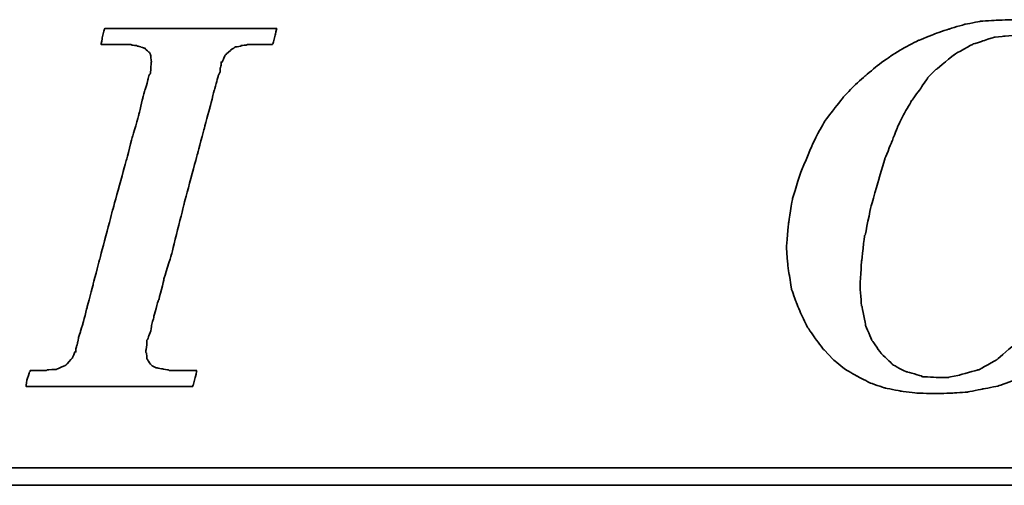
# Model space of a CAD drawing. Header units: millimetres. Extents: x 349 to 648, y 103 to 207.
# Tile 30 of 46: x 556 to 569, y 134 to 140. Entities that reach past the tile are written whole.
import ezdxf

# ---------------------------------------------------------------- set-up
doc = ezdxf.new("R2010")
doc.units = ezdxf.units.MM
doc.header["$LTSCALE"] = 0.15
doc.layers.add('DIM', color=4, linetype='CONTINUOUS')
doc.layers.add('layer 1', color=7, linetype='CONTINUOUS')

# ---------------------------------------------------------------- blocks, each defined once
blk = doc.blocks.new('TBI MOTION logo(完整正式版)')
at = {"layer": 'layer 1', "color": 22, "lineweight": 35}
for points, knots in [([(-11.34375, -6.98375), (-11.34375, -6.98375), (-10.91375, -7.43875), (-10.91375, -7.43875), (-10.91375, -7.43875), (-10.91375, -7.43875), (-10.38625, -7.87125), (-10.38625, -7.87125), (-10.38625, -7.87125), (-10.38625, -7.87125), (-9.81125, -8.20375), (-9.81125, -8.20375), (-9.81125, -8.20375), (-9.81125, -8.20375), (-9.21125, -8.51875), (-9.21125, -8.51875), (-9.21125, -8.51875), (-9.21125, -8.51875), (-8.51625, -8.75875), (-8.51625, -8.75875), (-8.51625, -8.75875), (-8.51625, -8.75875), (-7.77125, -8.90375), (-7.77125, -8.90375), (-7.77125, -8.90375), (-7.77125, -8.90375), (-6.97875, -8.99875), (-6.97875, -8.99875), (-6.97875, -8.99875), (-6.97875, -8.99875), (-6.14125, -9.02375), (-6.14125, -9.02375), (-6.14125, -9.02375), (-6.14125, -9.02375), (-5.37125, -8.99875), (-5.37125, -8.99875), (-5.37125, -8.99875), (-5.37125, -8.99875), (-4.65375, -8.94875), (-4.65375, -8.94875), (-4.65375, -8.94875), (-4.65375, -8.94875), (-3.93375, -8.80625), (-3.93375, -8.80625), (-3.93375, -8.80625), (-3.93375, -8.80625), (-3.21375, -8.66375), (-3.21375, -8.66375), (-3.21375, -8.66375), (-3.21375, -8.66375), (-2.49375, -8.39875), (-2.49375, -8.39875), (-2.49375, -8.39875), (-2.49375, -8.39875), (-1.79875, -8.13375), (-1.79875, -8.13375), (-1.79875, -8.13375), (-1.79875, -8.13375), (-1.17375, -7.84375), (-1.17375, -7.84375), (-1.17375, -7.84375), (-1.17375, -7.84375), (-0.52375, -7.46375), (-0.52375, -7.46375), (-0.52375, -7.46375), (-0.52375, -7.46375), (0.10124, -7.07875), (0.10124, -7.07875), (0.10124, -7.07875), (0.10124, -7.07875), (0.67625, -6.62375), (0.67625, -6.62375), (0.67625, -6.62375), (0.67625, -6.62375), (1.24874, -6.14375), (1.24874, -6.14375), (1.24874, -6.14375), (1.24874, -6.14375), (1.72874, -5.64125), (1.72874, -5.64125), (1.72874, -5.64125), (1.72874, -5.64125), (2.18624, -5.06375), (2.18624, -5.06375), (2.18624, -5.06375), (2.18624, -5.06375), (2.61625, -4.48874), (2.61625, -4.48874), (2.61625, -4.48874), (2.61625, -4.48874), (3.00125, -3.83874), (3.00125, -3.83874), (3.00125, -3.83874), (3.00125, -3.83874), (3.36124, -3.21374), (3.36124, -3.21374), (3.36124, -3.21374), (3.36124, -3.21374), (3.84374, -1.99125), (3.84374, -1.99125), (3.84374, -1.99125), (3.84374, -1.99125), (4.22625, -0.81875), (4.22625, -0.81875), (4.22625, -0.81875), (4.22625, -0.81875), (4.39125, 0.45624), (4.39125, 0.45624), (4.39125, 0.45624), (4.39125, 0.45624), (4.48874, 1.70124), (4.48874, 1.70124), (4.48874, 1.70124), (4.48874, 1.70124), (4.43874, 2.44625), (4.43874, 2.44625), (4.43874, 2.44625), (4.43874, 2.44625), (4.36874, 3.14125), (4.36874, 3.14125), (4.36874, 3.14125), (4.36874, 3.14125), (4.25125, 3.81125), (4.25125, 3.81125), (4.25125, 3.81125), (4.25125, 3.81125), (4.03124, 4.41125), (4.03124, 4.41125), (4.03124, 4.41125), (4.03124, 4.41125), (3.74374, 5.01125), (3.74374, 5.01125), (3.74374, 5.01125), (3.74374, 5.01125), (3.43124, 5.58875), (3.43124, 5.58875), (3.43124, 5.58875), (3.43124, 5.58875), (3.02625, 6.09125), (3.02625, 6.09125), (3.02625, 6.09125), (3.02625, 6.09125), (2.59374, 6.54875), (2.59374, 6.54875), (2.59374, 6.54875), (2.59374, 6.54875), (2.09124, 6.98125), (2.09124, 6.98125), (2.09124, 6.98125), (2.09124, 6.98125), (1.56124, 7.36625), (1.56124, 7.36625), (1.56124, 7.36625), (1.56124, 7.36625), (0.98624, 7.67625), (0.98624, 7.67625), (0.98624, 7.67625), (0.98624, 7.67625), (0.38624, 7.96375), (0.38624, 7.96375), (0.38624, 7.96375), (0.38624, 7.96375), (-0.25875, 8.15625), (-0.25875, 8.15625), (-0.25875, 8.15625), (-0.25875, 8.15625), (-0.98125, 8.30125), (-0.98125, 8.30125), (-0.98125, 8.30125), (-0.98125, 8.30125), (-1.70124, 8.37125), (-1.70124, 8.37125), (-1.70124, 8.37125), (-1.70124, 8.37125), (-2.49375, 8.39624), (-2.49375, 8.39624), (-2.49375, 8.39624), (-2.49375, 8.39624), (-3.28625, 8.37125), (-3.28625, 8.37125), (-3.28625, 8.37125), (-3.28625, 8.37125), (-4.05125, 8.32125), (-4.05125, 8.32125), (-4.05125, 8.32125), (-4.05125, 8.32125), (-4.77375, 8.18125), (-4.77375, 8.18125), (-4.77375, 8.18125), (-4.77375, 8.18125), (-5.51625, 7.96375), (-5.51625, 7.96375), (-5.51625, 7.96375), (-5.51625, 7.96375), (-6.21125, 7.72625), (-6.21125, 7.72625), (-6.21125, 7.72625), (-6.21125, 7.72625), (-6.92875, 7.43625), (-6.92875, 7.43625), (-6.92875, 7.43625), (-6.92875, 7.43625), (-7.57875, 7.10125), (-7.57875, 7.10125), (-7.57875, 7.10125), (-7.57875, 7.10125), (-8.24875, 6.69125), (-8.24875, 6.69125), (-8.24875, 6.69125), (-8.24875, 6.69125), (-8.84875, 6.26125), (-8.84875, 6.26125), (-8.84875, 6.26125), (-8.84875, 6.26125), (-9.42625, 5.78125), (-9.42625, 5.78125), (-9.42625, 5.78125), (-9.42625, 5.78125), (-9.95375, 5.30125), (-9.95375, 5.30125), (-9.95375, 5.30125), (-9.95375, 5.30125), (-10.43375, 4.79624), (-10.43375, 4.79624), (-10.43375, 4.79624), (-10.43375, 4.79624), (-10.88875, 4.22125), (-10.88875, 4.22125), (-10.88875, 4.22125), (-10.88875, 4.22125), (-11.29875, 3.69375), (-11.29875, 3.69375), (-11.29875, 3.69375), (-11.29875, 3.69375), (-11.63375, 3.09125), (-11.63375, 3.09125), (-11.63375, 3.09125), (-11.63375, 3.09125), (-11.91875, 2.49625), (-11.91875, 2.49625), (-11.91875, 2.49625), (-11.91875, 2.49625), (-12.44875, 1.24625), (-12.44875, 1.24625), (-12.44875, 1.24625), (-12.44875, 1.24625), (-12.80875, 0.06874), (-12.80875, 0.06874), (-12.80875, 0.06874), (-12.80875, 0.06874), (-12.99875, -1.07875), (-12.99875, -1.07875), (-12.99875, -1.07875), (-12.99875, -1.07875), (-13.09375, -2.18375), (-13.09375, -2.18375), (-13.09375, -2.18375), (-13.09375, -2.18375), (-13.04875, -2.85375), (-13.04875, -2.85375), (-13.04875, -2.85375), (-13.04875, -2.85375), (-12.97375, -3.50375), (-12.97375, -3.50375), (-12.97375, -3.50375), (-12.97375, -3.50375), (-12.95375, -3.50375), (-12.95375, -3.50375), (-12.95375, -3.50375), (-12.95375, -3.50375), (-12.85375, -4.17375), (-12.85375, -4.17375), (-12.85375, -4.17375), (-12.85375, -4.17375), (-12.63875, -4.77624), (-12.63875, -4.77624), (-12.63875, -4.77624), (-12.63875, -4.77624), (-12.39875, -5.35125), (-12.39875, -5.35125), (-12.39875, -5.35125), (-12.39875, -5.35125), (-12.11375, -5.92875), (-12.11375, -5.92875), (-12.11375, -5.92875), (-12.11375, -5.92875), (-11.75375, -6.45375), (-11.75375, -6.45375), (-11.75375, -6.45375), (-11.75375, -6.45375), (-11.34375, -6.98375), (-11.34375, -6.98375)], [0, 0, 0, 0, 0.01369863, 0.01369863, 0.01369863, 0.01369864, 0.02739726, 0.02739726, 0.02739726, 0.02739727, 0.04109589, 0.04109589, 0.04109589, 0.0410959, 0.05479452, 0.05479452, 0.05479452, 0.05479453, 0.06849315, 0.06849315, 0.06849315, 0.06849316, 0.08219178, 0.08219178, 0.08219178, 0.08219179, 0.09589041, 0.09589041, 0.09589041, 0.09589042, 0.10958904, 0.10958904, 0.10958904, 0.10958905, 0.12328767, 0.12328767, 0.12328767, 0.12328768, 0.1369863, 0.1369863, 0.1369863, 0.13698631, 0.15068493, 0.15068493, 0.15068493, 0.15068494, 0.16438356, 0.16438356, 0.16438356, 0.16438357, 0.17808219, 0.17808219, 0.17808219, 0.1780822, 0.19178082, 0.19178082, 0.19178082, 0.19178083, 0.20547945, 0.20547945, 0.20547945, 0.20547946, 0.21917808, 0.21917808, 0.21917808, 0.21917809, 0.23287671, 0.23287671, 0.23287671, 0.23287672, 0.24657534, 0.24657534, 0.24657534, 0.24657535, 0.26027397, 0.26027397, 0.26027397, 0.26027398, 0.2739726, 0.2739726, 0.2739726, 0.27397261, 0.28767123, 0.28767123, 0.28767123, 0.28767124, 0.30136986, 0.30136986, 0.30136986, 0.30136987, 0.31506849, 0.31506849, 0.31506849, 0.3150685, 0.32876712, 0.32876712, 0.32876712, 0.32876713, 0.34246575, 0.34246575, 0.34246575, 0.34246576, 0.35616438, 0.35616438, 0.35616438, 0.35616439, 0.36986301, 0.36986301, 0.36986301, 0.36986302, 0.38356164, 0.38356164, 0.38356164, 0.38356165, 0.39726027, 0.39726027, 0.39726027, 0.39726028, 0.4109589, 0.4109589, 0.4109589, 0.41095891, 0.42465753, 0.42465753, 0.42465753, 0.42465754, 0.43835616, 0.43835616, 0.43835616, 0.43835617, 0.45205479, 0.45205479, 0.45205479, 0.4520548, 0.46575342, 0.46575342, 0.46575342, 0.46575343, 0.47945205, 0.47945205, 0.47945205, 0.47945206, 0.49315068, 0.49315068, 0.49315068, 0.49315069, 0.50684932, 0.50684932, 0.50684932, 0.50684933, 0.52054795, 0.52054795, 0.52054795, 0.52054796, 0.53424658, 0.53424658, 0.53424658, 0.53424659, 0.54794521, 0.54794521, 0.54794521, 0.54794522, 0.56164384, 0.56164384, 0.56164384, 0.56164385, 0.57534247, 0.57534247, 0.57534247, 0.57534248, 0.5890411, 0.5890411, 0.5890411, 0.58904111, 0.60273973, 0.60273973, 0.60273973, 0.60273974, 0.61643836, 0.61643836, 0.61643836, 0.61643837, 0.63013699, 0.63013699, 0.63013699, 0.630137, 0.64383562, 0.64383562, 0.64383562, 0.64383563, 0.65753425, 0.65753425, 0.65753425, 0.65753426, 0.67123288, 0.67123288, 0.67123288, 0.67123289, 0.68493151, 0.68493151, 0.68493151, 0.68493152, 0.69863014, 0.69863014, 0.69863014, 0.69863015, 0.71232877, 0.71232877, 0.71232877, 0.71232878, 0.7260274, 0.7260274, 0.7260274, 0.72602741, 0.73972603, 0.73972603, 0.73972603, 0.73972604, 0.75342466, 0.75342466, 0.75342466, 0.75342467, 0.76712329, 0.76712329, 0.76712329, 0.7671233, 0.78082192, 0.78082192, 0.78082192, 0.78082193, 0.79452055, 0.79452055, 0.79452055, 0.79452056, 0.80821918, 0.80821918, 0.80821918, 0.80821919, 0.82191781, 0.82191781, 0.82191781, 0.82191782, 0.83561644, 0.83561644, 0.83561644, 0.83561645, 0.84931507, 0.84931507, 0.84931507, 0.84931508, 0.8630137, 0.8630137, 0.8630137, 0.86301371, 0.87671233, 0.87671233, 0.87671233, 0.87671234, 0.89041096, 0.89041096, 0.89041096, 0.89041097, 0.90410959, 0.90410959, 0.90410959, 0.9041096, 0.91780822, 0.91780822, 0.91780822, 0.91780823, 0.93150685, 0.93150685, 0.93150685, 0.93150686, 0.94520548, 0.94520548, 0.94520548, 0.94520549, 0.95890411, 0.95890411, 0.95890411, 0.95890412, 0.97260274, 0.97260274, 0.97260274, 0.97260275, 0.98630137, 0.98630137, 0.98630137, 0.98630138, 1, 1, 1, 1]), ([(-40.59125, -7.94375), (-40.59125, -7.94375), (-40.97375, -7.94375), (-40.97375, -7.94375), (-40.97375, -7.94375), (-40.97375, -7.94375), (-41.38125, -7.94375), (-41.38125, -7.94375), (-41.38125, -7.94375), (-41.38125, -7.94375), (-41.54875, -7.94375), (-41.54875, -7.94375), (-41.54875, -7.94375), (-41.54875, -7.94375), (-41.59875, -7.94375), (-41.59875, -7.94375), (-41.59875, -7.94375), (-41.59875, -7.94375), (-41.88375, -7.94375), (-41.88375, -7.94375), (-41.88375, -7.94375), (-41.88375, -7.94375), (-41.90875, -7.91875), (-41.90875, -7.91875), (-41.90875, -7.91875), (-41.90875, -7.91875), (-42.19875, -7.87125), (-42.19875, -7.87125), (-42.19875, -7.87125), (-42.19875, -7.87125), (-42.43875, -7.82375), (-42.43875, -7.82375), (-42.43875, -7.82375), (-42.43875, -7.82375), (-42.45875, -7.82375), (-42.45875, -7.82375), (-42.45875, -7.82375), (-42.45875, -7.82375), (-42.48625, -7.82375), (-42.48625, -7.82375), (-42.48625, -7.82375), (-42.48625, -7.82375), (-42.67625, -7.72375), (-42.67625, -7.72375), (-42.67625, -7.72375), (-42.67625, -7.72375), (-42.70125, -7.70375), (-42.70125, -7.70375), (-42.70125, -7.70375), (-42.70125, -7.70375), (-42.72375, -7.67875), (-42.72375, -7.67875), (-42.72375, -7.67875), (-42.72375, -7.67875), (-42.86875, -7.48875), (-42.86875, -7.48875), (-42.86875, -7.48875), (-42.86875, -7.48875), (-42.89375, -7.43875), (-42.89375, -7.43875), (-42.89375, -7.43875), (-42.89375, -7.43875), (-42.91875, -7.38875), (-42.91875, -7.38875), (-42.91875, -7.38875), (-42.91875, -7.38875), (-42.93875, -7.12875), (-42.93875, -7.12875), (-42.93875, -7.12875), (-42.93875, -7.12875), (-42.96375, -7.10375), (-42.96375, -7.10375), (-42.96375, -7.10375), (-42.96375, -7.10375), (-42.96375, -7.05375), (-42.96375, -7.05375), (-42.96375, -7.05375), (-42.96375, -7.05375), (-42.96375, -7.00875), (-42.96375, -7.00875), (-42.96375, -7.00875), (-42.96375, -7.00875), (-42.91875, -6.69625), (-42.91875, -6.69625), (-42.91875, -6.69625), (-42.91875, -6.69625), (-42.91875, -6.62375), (-42.91875, -6.62375), (-42.91875, -6.62375), (-42.91875, -6.62375), (-42.91875, -6.59625), (-42.91875, -6.59625), (-42.91875, -6.59625), (-42.91875, -6.59625), (-42.91875, -6.57375), (-42.91875, -6.57375), (-42.91875, -6.57375), (-42.91875, -6.57375), (-42.91875, -6.52875), (-42.91875, -6.52875), (-42.91875, -6.52875), (-42.91875, -6.52875), (-42.89375, -6.50375), (-42.89375, -6.50375), (-42.89375, -6.50375), (-42.89375, -6.50375), (-42.84375, -6.38375), (-42.84375, -6.38375), (-42.84375, -6.38375), (-42.84375, -6.38375), (-42.84375, -6.35875), (-42.84375, -6.35875), (-42.84375, -6.35875), (-42.84375, -6.35875), (-42.74625, -6.14375), (-42.74625, -6.14375), (-42.74625, -6.14375), (-42.74625, -6.14375), (-42.70125, -5.85375), (-42.70125, -5.85375), (-42.70125, -5.85375), (-42.70125, -5.85375), (-42.60375, -5.47125), (-42.60375, -5.47125), (-42.60375, -5.47125), (-42.60375, -5.47125), (-42.60375, -5.44875), (-42.60375, -5.44875), (-42.60375, -5.44875), (-42.60375, -5.44875), (-42.38875, -4.67875), (-42.38875, -4.67875), (-42.38875, -4.67875), (-42.38875, -4.67875), (-42.36375, -4.65375), (-42.36375, -4.65375), (-42.36375, -4.65375), (-42.36375, -4.65375), (-42.12375, -3.69625), (-42.12375, -3.69625), (-42.12375, -3.69625), (-42.12375, -3.69625), (-42.12375, -3.67374), (-42.12375, -3.67374), (-42.12375, -3.67374), (-42.12375, -3.67374), (-41.78875, -2.59374), (-41.78875, -2.59374), (-41.78875, -2.59374), (-41.78875, -2.59374), (-41.18875, -0.19375), (-41.18875, -0.19375), (-41.18875, -0.19375), (-41.18875, -0.19375), (-40.54375, 2.20624), (-40.54375, 2.20624), (-40.54375, 2.20624), (-40.54375, 2.20624), (-40.25375, 3.30875), (-40.25375, 3.30875), (-40.25375, 3.30875), (-40.25375, 3.30875), (-39.98875, 4.27125), (-39.98875, 4.27125), (-39.98875, 4.27125), (-39.98875, 4.27125), (-39.77375, 5.13125), (-39.77375, 5.13125), (-39.77375, 5.13125), (-39.77375, 5.13125), (-39.67875, 5.47125), (-39.67875, 5.47125), (-39.67875, 5.47125), (-39.67875, 5.47125), (-39.60375, 5.75625), (-39.60375, 5.75625), (-39.60375, 5.75625), (-39.60375, 5.75625), (-39.60375, 5.78125), (-39.60375, 5.78125), (-39.60375, 5.78125), (-39.60375, 5.78125), (-39.50875, 5.97125), (-39.50875, 5.97125), (-39.50875, 5.97125), (-39.50875, 5.97125), (-39.50875, 6.13875), (-39.50875, 6.13875), (-39.50875, 6.13875), (-39.50875, 6.13875), (-39.48625, 6.16625), (-39.48625, 6.16625), (-39.48625, 6.16625), (-39.48625, 6.16625), (-39.46125, 6.28625), (-39.46125, 6.28625), (-39.46125, 6.28625), (-39.46125, 6.28625), (-39.46125, 6.42625), (-39.46125, 6.42625), (-39.46125, 6.42625), (-39.46125, 6.42625), (-39.41375, 6.42625), (-39.41375, 6.42625), (-39.41375, 6.42625), (-39.41375, 6.42625), (-39.29375, 6.69125), (-39.29375, 6.69125), (-39.29375, 6.69125), (-39.29375, 6.69125), (-39.26875, 6.74125), (-39.26875, 6.74125), (-39.26875, 6.74125), (-39.26875, 6.74125), (-39.24375, 6.76625), (-39.24375, 6.76625), (-39.24375, 6.76625), (-39.24375, 6.76625), (-38.98375, 7.00624), (-38.98375, 7.00624), (-38.98375, 7.00624), (-38.98375, 7.00624), (-38.95625, 7.02624), (-38.95625, 7.02624), (-38.95625, 7.02624), (-38.95625, 7.02624), (-38.78875, 7.12624), (-38.78875, 7.12624), (-38.78875, 7.12624), (-38.78875, 7.12624), (-38.76375, 7.12624), (-38.76375, 7.12624), (-38.76375, 7.12624), (-38.76375, 7.12624), (-38.74375, 7.12624), (-38.74375, 7.12624), (-38.74375, 7.12624), (-38.74375, 7.12624), (-38.52875, 7.17125), (-38.52875, 7.17125), (-38.52875, 7.17125), (-38.52875, 7.17125), (-38.52875, 7.19624), (-38.52875, 7.19624), (-38.52875, 7.19624), (-38.52875, 7.19624), (-38.50375, 7.19624), (-38.50375, 7.19624), (-38.50375, 7.19624), (-38.50375, 7.19624), (-38.26125, 7.21875), (-38.26125, 7.21875), (-38.26125, 7.21875), (-38.26125, 7.21875), (-38.23875, 7.24624), (-38.23875, 7.24624), (-38.23875, 7.24624), (-38.23875, 7.24624), (-38.21625, 7.24624), (-38.21625, 7.24624), (-38.21625, 7.24624), (-38.21625, 7.24624), (-38.18875, 7.24624), (-38.18875, 7.24624), (-38.18875, 7.24624), (-38.18875, 7.24624), (-37.90375, 7.24624), (-37.90375, 7.24624), (-37.90375, 7.24624), (-37.90375, 7.24624), (-37.85375, 7.24624), (-37.85375, 7.24624), (-37.85375, 7.24624), (-37.85375, 7.24624), (-37.75875, 7.24624), (-37.75875, 7.24624), (-37.75875, 7.24624), (-37.75875, 7.24624), (-37.42375, 7.24624), (-37.42375, 7.24624), (-37.42375, 7.24624), (-37.42375, 7.24624), (-37.08875, 7.24624), (-37.08875, 7.24624), (-37.08875, 7.24624), (-37.08875, 7.24624), (-37.06375, 7.24624), (-37.06375, 7.24624), (-37.06375, 7.24624), (-37.06375, 7.24624), (-37.06375, 7.26624), (-37.06375, 7.26624), (-37.06375, 7.26624), (-37.06375, 7.26624), (-37.03875, 7.29125), (-37.03875, 7.29125), (-37.03875, 7.29125), (-37.03875, 7.29125), (-37.03875, 7.31625), (-37.03875, 7.31625), (-37.03875, 7.31625), (-37.03875, 7.31625), (-36.94125, 7.67625), (-36.94125, 7.67625), (-36.94125, 7.67625), (-36.94125, 7.67625), (-36.86875, 7.98625), (-36.86875, 7.98625), (-36.86875, 7.98625), (-36.86875, 7.98625), (-36.98875, 7.98625), (-36.98875, 7.98625), (-36.98875, 7.98625), (-36.98875, 7.98625), (-37.42375, 7.98625), (-37.42375, 7.98625), (-37.42375, 7.98625), (-37.42375, 7.98625), (-37.94875, 7.98625), (-37.94875, 7.98625), (-37.94875, 7.98625), (-37.94875, 7.98625), (-38.57375, 7.98625), (-38.57375, 7.98625), (-38.57375, 7.98625), (-38.57375, 7.98625), (-39.29375, 7.98625), (-39.29375, 7.98625), (-39.29375, 7.98625), (-39.29375, 7.98625), (-40.82875, 7.98625), (-40.82875, 7.98625), (-40.82875, 7.98625), (-40.82875, 7.98625), (-42.36375, 7.98625), (-42.36375, 7.98625), (-42.36375, 7.98625), (-42.36375, 7.98625), (-43.08375, 7.98625), (-43.08375, 7.98625), (-43.08375, 7.98625), (-43.08375, 7.98625), (-43.70875, 7.98625), (-43.70875, 7.98625), (-43.70875, 7.98625), (-43.70875, 7.98625), (-44.23375, 7.98625), (-44.23375, 7.98625), (-44.23375, 7.98625), (-44.23375, 7.98625), (-44.66875, 7.98625), (-44.66875, 7.98625), (-44.66875, 7.98625), (-44.66875, 7.98625), (-44.88375, 7.98625), (-44.88375, 7.98625), (-44.88375, 7.98625), (-44.88375, 7.98625), (-44.90875, 7.94125), (-44.90875, 7.94125), (-44.90875, 7.94125), (-44.90875, 7.94125), (-44.90875, 7.91625), (-44.90875, 7.91625), (-44.90875, 7.91625), (-44.90875, 7.91625), (-45.00375, 7.55625), (-45.00375, 7.55625), (-45.00375, 7.55625), (-45.00375, 7.55625), (-45.05375, 7.24624), (-45.05375, 7.24624), (-45.05375, 7.24624), (-45.05375, 7.24624), (-44.61875, 7.24624), (-44.61875, 7.24624), (-44.61875, 7.24624), (-44.61875, 7.24624), (-44.11375, 7.24624), (-44.11375, 7.24624), (-44.11375, 7.24624), (-44.11375, 7.24624), (-43.99375, 7.24624), (-43.99375, 7.24624), (-43.99375, 7.24624), (-43.99375, 7.24624), (-43.94625, 7.24624), (-43.94625, 7.24624), (-43.94625, 7.24624), (-43.94625, 7.24624), (-43.92374, 7.24624), (-43.92374, 7.24624), (-43.92374, 7.24624), (-43.92374, 7.24624), (-43.65875, 7.24624), (-43.65875, 7.24624), (-43.65875, 7.24624), (-43.65875, 7.24624), (-43.63875, 7.21875), (-43.63875, 7.21875), (-43.63875, 7.21875), (-43.63875, 7.21875), (-43.46875, 7.19624), (-43.46875, 7.19624), (-43.46875, 7.19624), (-43.46875, 7.19624), (-43.39875, 7.19624), (-43.39875, 7.19624), (-43.39875, 7.19624), (-43.39875, 7.19624), (-43.37125, 7.17125), (-43.37125, 7.17125), (-43.37125, 7.17125), (-43.37125, 7.17125), (-43.34875, 7.17125), (-43.34875, 7.17125), (-43.34875, 7.17125), (-43.34875, 7.17125), (-43.20375, 7.12624), (-43.20375, 7.12624), (-43.20375, 7.12624), (-43.20375, 7.12624), (-43.05875, 7.07624), (-43.05875, 7.07624), (-43.05875, 7.07624), (-43.05875, 7.07624), (-43.01375, 7.07624), (-43.01375, 7.07624), (-43.01375, 7.07624), (-43.01375, 7.07624), (-42.98875, 7.02624), (-42.98875, 7.02624), (-42.98875, 7.02624), (-42.98875, 7.02624), (-42.79875, 6.86125), (-42.79875, 6.86125), (-42.79875, 6.86125), (-42.79875, 6.86125), (-42.77375, 6.81125), (-42.77375, 6.81125), (-42.77375, 6.81125), (-42.77375, 6.81125), (-42.74625, 6.76625), (-42.74625, 6.76625), (-42.74625, 6.76625), (-42.74625, 6.76625), (-42.72375, 6.47625), (-42.72375, 6.47625), (-42.72375, 6.47625), (-42.72375, 6.47625), (-42.70125, 6.45124), (-42.70125, 6.45124), (-42.70125, 6.45124), (-42.70125, 6.45124), (-42.70125, 6.42625), (-42.70125, 6.42625), (-42.70125, 6.42625), (-42.70125, 6.42625), (-42.72375, 6.40625), (-42.72375, 6.40625), (-42.72375, 6.40625), (-42.72375, 6.40625), (-42.74625, 5.97125), (-42.74625, 5.97125), (-42.74625, 5.97125), (-42.74625, 5.97125), (-42.74625, 5.94625), (-42.74625, 5.94625), (-42.74625, 5.94625), (-42.74625, 5.94625), (-42.74625, 5.92625), (-42.74625, 5.92625), (-42.74625, 5.92625), (-42.74625, 5.92625), (-42.77375, 5.87625), (-42.77375, 5.87625), (-42.77375, 5.87625), (-42.77375, 5.87625), (-42.81875, 5.80625), (-42.81875, 5.80625), (-42.81875, 5.80625), (-42.81875, 5.80625), (-42.86875, 5.63625), (-42.86875, 5.63625), (-42.86875, 5.63625), (-42.86875, 5.63625), (-42.91875, 5.39625), (-42.91875, 5.39625), (-42.91875, 5.39625), (-42.91875, 5.39625), (-42.91875, 5.37124), (-42.91875, 5.37124), (-42.91875, 5.37124), (-42.91875, 5.37124), (-43.01375, 5.10874), (-43.01375, 5.10874), (-43.01375, 5.10874), (-43.01375, 5.10874), (-43.10875, 4.77124), (-43.10875, 4.77124), (-43.10875, 4.77124), (-43.10875, 4.77124), (-43.29875, 3.95625), (-43.29875, 3.95625), (-43.29875, 3.95625), (-43.29875, 3.95625), (-43.58875, 2.95125), (-43.58875, 2.95125), (-43.58875, 2.95125), (-43.58875, 2.95125), (-43.87375, 1.87125), (-43.87375, 1.87125), (-43.87375, 1.87125), (-43.87375, 1.87125), (-44.52625, -0.50374), (-44.52625, -0.50374), (-44.52625, -0.50374), (-44.52625, -0.50374), (-45.14875, -2.85375), (-45.14875, -2.85375), (-45.14875, -2.85375), (-45.14875, -2.85375), (-45.43375, -3.95875), (-45.43375, -3.95875), (-45.43375, -3.95875), (-45.43375, -3.95875), (-45.69875, -4.96875), (-45.69875, -4.96875), (-45.69875, -4.96875), (-45.69875, -4.96875), (-45.91375, -5.78375), (-45.91375, -5.78375), (-45.91375, -5.78375), (-45.91375, -5.78375), (-46.01375, -6.11875), (-46.01375, -6.11875), (-46.01375, -6.11875), (-46.01375, -6.11875), (-46.01375, -6.14375), (-46.01375, -6.14375), (-46.01375, -6.14375), (-46.01375, -6.14375), (-46.10875, -6.40875), (-46.10875, -6.40875), (-46.10875, -6.40875), (-46.10875, -6.40875), (-46.15375, -6.64875), (-46.15375, -6.64875), (-46.15375, -6.64875), (-46.15375, -6.64875), (-46.20375, -6.83875), (-46.20375, -6.83875), (-46.20375, -6.83875), (-46.20375, -6.83875), (-46.22875, -6.93375), (-46.22875, -6.93375), (-46.22875, -6.93375), (-46.22875, -6.93375), (-46.22875, -7.07875), (-46.22875, -7.07875), (-46.22875, -7.07875), (-46.22875, -7.07875), (-46.27375, -7.07875), (-46.27375, -7.07875), (-46.27375, -7.07875), (-46.27375, -7.07875), (-46.39375, -7.34375), (-46.39375, -7.34375), (-46.39375, -7.34375), (-46.39375, -7.34375), (-46.39375, -7.36875), (-46.39375, -7.36875), (-46.39375, -7.36875), (-46.39375, -7.36875), (-46.42125, -7.38875), (-46.42125, -7.38875), (-46.42125, -7.38875), (-46.42125, -7.38875), (-46.68375, -7.67875), (-46.68375, -7.67875), (-46.68375, -7.67875), (-46.68375, -7.67875), (-46.70875, -7.70375), (-46.70875, -7.70375), (-46.70875, -7.70375), (-46.70875, -7.70375), (-46.75375, -7.72375), (-46.75375, -7.72375), (-46.75375, -7.72375), (-46.75375, -7.72375), (-47.08875, -7.87125), (-47.08875, -7.87125), (-47.08875, -7.87125), (-47.08875, -7.87125), (-47.11625, -7.87125), (-47.11625, -7.87125), (-47.11625, -7.87125), (-47.11625, -7.87125), (-47.13875, -7.89375), (-47.13875, -7.89375), (-47.13875, -7.89375), (-47.13875, -7.89375), (-47.56875, -7.91875), (-47.56875, -7.91875), (-47.56875, -7.91875), (-47.56875, -7.91875), (-47.59625, -7.94375), (-47.59625, -7.94375), (-47.59625, -7.94375), (-47.59625, -7.94375), (-47.64375, -7.94375), (-47.64375, -7.94375), (-47.64375, -7.94375), (-47.64375, -7.94375), (-47.73625, -7.94375), (-47.73625, -7.94375), (-47.73625, -7.94375), (-47.73625, -7.94375), (-48.07375, -7.94375), (-48.07375, -7.94375), (-48.07375, -7.94375), (-48.07375, -7.94375), (-48.36125, -7.94375), (-48.36125, -7.94375), (-48.36125, -7.94375), (-48.36125, -7.94375), (-48.36125, -7.96625), (-48.36125, -7.96625), (-48.36125, -7.96625), (-48.36125, -7.96625), (-48.36125, -7.99125), (-48.36125, -7.99125), (-48.36125, -7.99125), (-48.36125, -7.99125), (-48.38875, -8.01375), (-48.38875, -8.01375), (-48.38875, -8.01375), (-48.38875, -8.01375), (-48.50875, -8.34875), (-48.50875, -8.34875), (-48.50875, -8.34875), (-48.50875, -8.34875), (-48.55375, -8.68625), (-48.55375, -8.68625), (-48.55375, -8.68625), (-48.55375, -8.68625), (-48.45875, -8.68625), (-48.45875, -8.68625), (-48.45875, -8.68625), (-48.45875, -8.68625), (-48.07375, -8.68625), (-48.07375, -8.68625), (-48.07375, -8.68625), (-48.07375, -8.68625), (-47.52375, -8.68625), (-47.52375, -8.68625), (-47.52375, -8.68625), (-47.52375, -8.68625), (-46.92375, -8.68625), (-46.92375, -8.68625), (-46.92375, -8.68625), (-46.92375, -8.68625), (-46.25375, -8.68625), (-46.25375, -8.68625), (-46.25375, -8.68625), (-46.25375, -8.68625), (-46.20375, -8.68625), (-46.20375, -8.68625), (-46.20375, -8.68625), (-46.20375, -8.68625), (-44.71375, -8.68625), (-44.71375, -8.68625), (-44.71375, -8.68625), (-44.71375, -8.68625), (-43.22875, -8.68625), (-43.22875, -8.68625), (-43.22875, -8.68625), (-43.22875, -8.68625), (-42.55875, -8.68625), (-42.55875, -8.68625), (-42.55875, -8.68625), (-42.55875, -8.68625), (-42.50875, -8.68625), (-42.50875, -8.68625), (-42.50875, -8.68625), (-42.50875, -8.68625), (-41.93375, -8.68625), (-41.93375, -8.68625), (-41.93375, -8.68625), (-41.93375, -8.68625), (-41.38125, -8.68625), (-41.38125, -8.68625), (-41.38125, -8.68625), (-41.38125, -8.68625), (-40.97375, -8.68625), (-40.97375, -8.68625), (-40.97375, -8.68625), (-40.97375, -8.68625), (-40.78125, -8.68625), (-40.78125, -8.68625), (-40.78125, -8.68625), (-40.78125, -8.68625), (-40.78125, -8.63875), (-40.78125, -8.63875), (-40.78125, -8.63875), (-40.78125, -8.63875), (-40.75875, -8.63875), (-40.75875, -8.63875), (-40.75875, -8.63875), (-40.75875, -8.63875), (-40.66375, -8.27875), (-40.66375, -8.27875), (-40.66375, -8.27875), (-40.66375, -8.27875), (-40.59125, -7.94375), (-40.59125, -7.94375)], [0, 0, 0, 0, 0.00558659, 0.00558659, 0.00558659, 0.0055866, 0.01117318, 0.01117318, 0.01117318, 0.01117319, 0.01675978, 0.01675978, 0.01675978, 0.01675979, 0.02234637, 0.02234637, 0.02234637, 0.02234638, 0.02793296, 0.02793296, 0.02793296, 0.02793297, 0.03351955, 0.03351955, 0.03351955, 0.03351956, 0.03910615, 0.03910615, 0.03910615, 0.03910616, 0.04469274, 0.04469274, 0.04469274, 0.04469275, 0.05027933, 0.05027933, 0.05027933, 0.05027934, 0.05586592, 0.05586592, 0.05586592, 0.05586593, 0.06145251, 0.06145251, 0.06145251, 0.06145252, 0.06703911, 0.06703911, 0.06703911, 0.06703912, 0.0726257, 0.0726257, 0.0726257, 0.07262571, 0.07821229, 0.07821229, 0.07821229, 0.0782123, 0.08379888, 0.08379888, 0.08379888, 0.08379889, 0.08938547, 0.08938547, 0.08938547, 0.08938548, 0.09497207, 0.09497207, 0.09497207, 0.09497208, 0.10055866, 0.10055866, 0.10055866, 0.10055867, 0.10614525, 0.10614525, 0.10614525, 0.10614526, 0.11173184, 0.11173184, 0.11173184, 0.11173185, 0.11731844, 0.11731844, 0.11731844, 0.11731845, 0.12290503, 0.12290503, 0.12290503, 0.12290504, 0.12849162, 0.12849162, 0.12849162, 0.12849163, 0.13407821, 0.13407821, 0.13407821, 0.13407822, 0.1396648, 0.1396648, 0.1396648, 0.13966481, 0.1452514, 0.1452514, 0.1452514, 0.14525141, 0.15083799, 0.15083799, 0.15083799, 0.150838, 0.15642458, 0.15642458, 0.15642458, 0.15642459, 0.16201117, 0.16201117, 0.16201117, 0.16201118, 0.16759777, 0.16759777, 0.16759777, 0.16759778, 0.17318436, 0.17318436, 0.17318436, 0.17318437, 0.17877095, 0.17877095, 0.17877095, 0.17877096, 0.18435754, 0.18435754, 0.18435754, 0.18435755, 0.18994413, 0.18994413, 0.18994413, 0.18994414, 0.19553073, 0.19553073, 0.19553073, 0.19553074, 0.20111732, 0.20111732, 0.20111732, 0.20111733, 0.20670391, 0.20670391, 0.20670391, 0.20670392, 0.2122905, 0.2122905, 0.2122905, 0.21229051, 0.21787709, 0.21787709, 0.21787709, 0.2178771, 0.22346369, 0.22346369, 0.22346369, 0.2234637, 0.22905028, 0.22905028, 0.22905028, 0.22905029, 0.23463687, 0.23463687, 0.23463687, 0.23463688, 0.24022346, 0.24022346, 0.24022346, 0.24022347, 0.24581006, 0.24581006, 0.24581006, 0.24581007, 0.25139665, 0.25139665, 0.25139665, 0.25139666, 0.25698324, 0.25698324, 0.25698324, 0.25698325, 0.26256983, 0.26256983, 0.26256983, 0.26256984, 0.26815642, 0.26815642, 0.26815642, 0.26815643, 0.27374302, 0.27374302, 0.27374302, 0.27374303, 0.27932961, 0.27932961, 0.27932961, 0.27932962, 0.2849162, 0.2849162, 0.2849162, 0.28491621, 0.29050279, 0.29050279, 0.29050279, 0.2905028, 0.29608939, 0.29608939, 0.29608939, 0.2960894, 0.30167598, 0.30167598, 0.30167598, 0.30167599, 0.30726257, 0.30726257, 0.30726257, 0.30726258, 0.31284916, 0.31284916, 0.31284916, 0.31284917, 0.31843575, 0.31843575, 0.31843575, 0.31843576, 0.32402235, 0.32402235, 0.32402235, 0.32402236, 0.32960894, 0.32960894, 0.32960894, 0.32960895, 0.33519553, 0.33519553, 0.33519553, 0.33519554, 0.34078212, 0.34078212, 0.34078212, 0.34078213, 0.34636872, 0.34636872, 0.34636872, 0.34636873, 0.35195531, 0.35195531, 0.35195531, 0.35195532, 0.3575419, 0.3575419, 0.3575419, 0.35754191, 0.36312849, 0.36312849, 0.36312849, 0.3631285, 0.36871508, 0.36871508, 0.36871508, 0.36871509, 0.37430168, 0.37430168, 0.37430168, 0.37430169, 0.37988827, 0.37988827, 0.37988827, 0.37988828, 0.38547486, 0.38547486, 0.38547486, 0.38547487, 0.39106145, 0.39106145, 0.39106145, 0.39106146, 0.39664804, 0.39664804, 0.39664804, 0.39664805, 0.40223464, 0.40223464, 0.40223464, 0.40223465, 0.40782123, 0.40782123, 0.40782123, 0.40782124, 0.41340782, 0.41340782, 0.41340782, 0.41340783, 0.41899441, 0.41899441, 0.41899441, 0.41899442, 0.42458101, 0.42458101, 0.42458101, 0.42458102, 0.4301676, 0.4301676, 0.4301676, 0.43016761, 0.43575419, 0.43575419, 0.43575419, 0.4357542, 0.44134078, 0.44134078, 0.44134078, 0.44134079, 0.44692737, 0.44692737, 0.44692737, 0.44692738, 0.45251397, 0.45251397, 0.45251397, 0.45251398, 0.45810056, 0.45810056, 0.45810056, 0.45810057, 0.46368715, 0.46368715, 0.46368715, 0.46368716, 0.46927374, 0.46927374, 0.46927374, 0.46927375, 0.47486034, 0.47486034, 0.47486034, 0.47486035, 0.48044693, 0.48044693, 0.48044693, 0.48044694, 0.48603352, 0.48603352, 0.48603352, 0.48603353, 0.49162011, 0.49162011, 0.49162011, 0.49162012, 0.4972067, 0.4972067, 0.4972067, 0.49720671, 0.5027933, 0.5027933, 0.5027933, 0.50279331, 0.50837989, 0.50837989, 0.50837989, 0.5083799, 0.51396648, 0.51396648, 0.51396648, 0.51396649, 0.51955307, 0.51955307, 0.51955307, 0.51955308, 0.52513966, 0.52513966, 0.52513966, 0.52513967, 0.53072626, 0.53072626, 0.53072626, 0.53072627, 0.53631285, 0.53631285, 0.53631285, 0.53631286, 0.54189944, 0.54189944, 0.54189944, 0.54189945, 0.54748603, 0.54748603, 0.54748603, 0.54748604, 0.55307263, 0.55307263, 0.55307263, 0.55307264, 0.55865922, 0.55865922, 0.55865922, 0.55865923, 0.56424581, 0.56424581, 0.56424581, 0.56424582, 0.5698324, 0.5698324, 0.5698324, 0.56983241, 0.57541899, 0.57541899, 0.57541899, 0.575419, 0.58100559, 0.58100559, 0.58100559, 0.5810056, 0.58659218, 0.58659218, 0.58659218, 0.58659219, 0.59217877, 0.59217877, 0.59217877, 0.59217878, 0.59776536, 0.59776536, 0.59776536, 0.59776537, 0.60335196, 0.60335196, 0.60335196, 0.60335197, 0.60893855, 0.60893855, 0.60893855, 0.60893856, 0.61452514, 0.61452514, 0.61452514, 0.61452515, 0.62011173, 0.62011173, 0.62011173, 0.62011174, 0.62569832, 0.62569832, 0.62569832, 0.62569833, 0.63128492, 0.63128492, 0.63128492, 0.63128493, 0.63687151, 0.63687151, 0.63687151, 0.63687152, 0.6424581, 0.6424581, 0.6424581, 0.64245811, 0.64804469, 0.64804469, 0.64804469, 0.6480447, 0.65363128, 0.65363128, 0.65363128, 0.65363129, 0.65921788, 0.65921788, 0.65921788, 0.65921789, 0.66480447, 0.66480447, 0.66480447, 0.66480448, 0.67039106, 0.67039106, 0.67039106, 0.67039107, 0.67597765, 0.67597765, 0.67597765, 0.67597766, 0.68156425, 0.68156425, 0.68156425, 0.68156426, 0.68715084, 0.68715084, 0.68715084, 0.68715085, 0.69273743, 0.69273743, 0.69273743, 0.69273744, 0.69832402, 0.69832402, 0.69832402, 0.69832403, 0.70391061, 0.70391061, 0.70391061, 0.70391062, 0.70949721, 0.70949721, 0.70949721, 0.70949722, 0.7150838, 0.7150838, 0.7150838, 0.71508381, 0.72067039, 0.72067039, 0.72067039, 0.7206704, 0.72625698, 0.72625698, 0.72625698, 0.72625699, 0.73184358, 0.73184358, 0.73184358, 0.73184359, 0.73743017, 0.73743017, 0.73743017, 0.73743018, 0.74301676, 0.74301676, 0.74301676, 0.74301677, 0.74860335, 0.74860335, 0.74860335, 0.74860336, 0.75418994, 0.75418994, 0.75418994, 0.75418995, 0.75977654, 0.75977654, 0.75977654, 0.75977655, 0.76536313, 0.76536313, 0.76536313, 0.76536314, 0.77094972, 0.77094972, 0.77094972, 0.77094973, 0.77653631, 0.77653631, 0.77653631, 0.77653632, 0.78212291, 0.78212291, 0.78212291, 0.78212292, 0.7877095, 0.7877095, 0.7877095, 0.78770951, 0.79329609, 0.79329609, 0.79329609, 0.7932961, 0.79888268, 0.79888268, 0.79888268, 0.79888269, 0.80446927, 0.80446927, 0.80446927, 0.80446928, 0.81005587, 0.81005587, 0.81005587, 0.81005588, 0.81564246, 0.81564246, 0.81564246, 0.81564247, 0.82122905, 0.82122905, 0.82122905, 0.82122906, 0.82681564, 0.82681564, 0.82681564, 0.82681565, 0.83240223, 0.83240223, 0.83240223, 0.83240224, 0.83798883, 0.83798883, 0.83798883, 0.83798884, 0.84357542, 0.84357542, 0.84357542, 0.84357543, 0.84916201, 0.84916201, 0.84916201, 0.84916202, 0.8547486, 0.8547486, 0.8547486, 0.85474861, 0.8603352, 0.8603352, 0.8603352, 0.86033521, 0.86592179, 0.86592179, 0.86592179, 0.8659218, 0.87150838, 0.87150838, 0.87150838, 0.87150839, 0.87709497, 0.87709497, 0.87709497, 0.87709498, 0.88268156, 0.88268156, 0.88268156, 0.88268157, 0.88826816, 0.88826816, 0.88826816, 0.88826817, 0.89385475, 0.89385475, 0.89385475, 0.89385476, 0.89944134, 0.89944134, 0.89944134, 0.89944135, 0.90502793, 0.90502793, 0.90502793, 0.90502794, 0.91061453, 0.91061453, 0.91061453, 0.91061454, 0.91620112, 0.91620112, 0.91620112, 0.91620113, 0.92178771, 0.92178771, 0.92178771, 0.92178772, 0.9273743, 0.9273743, 0.9273743, 0.92737431, 0.93296089, 0.93296089, 0.93296089, 0.9329609, 0.93854749, 0.93854749, 0.93854749, 0.9385475, 0.94413408, 0.94413408, 0.94413408, 0.94413409, 0.94972067, 0.94972067, 0.94972067, 0.94972068, 0.95530726, 0.95530726, 0.95530726, 0.95530727, 0.96089385, 0.96089385, 0.96089385, 0.96089386, 0.96648045, 0.96648045, 0.96648045, 0.96648046, 0.97206704, 0.97206704, 0.97206704, 0.97206705, 0.97765363, 0.97765363, 0.97765363, 0.97765364, 0.98324022, 0.98324022, 0.98324022, 0.98324023, 0.98882682, 0.98882682, 0.98882682, 0.98882683, 0.99441341, 0.99441341, 0.99441341, 0.99441342, 1, 1, 1, 1]), ([(-8.77875, 1.03124), (-8.77875, 1.03124), (-8.51625, 1.89625), (-8.51625, 1.89625), (-8.51625, 1.89625), (-8.51625, 1.89625), (-8.20375, 2.66375), (-8.20375, 2.66375), (-8.20375, 2.66375), (-8.20375, 2.66375), (-7.91625, 3.38125), (-7.91625, 3.38125), (-7.91625, 3.38125), (-7.91625, 3.38125), (-7.91625, 3.40624), (-7.91625, 3.40624), (-7.91625, 3.40624), (-7.91625, 3.40624), (-7.57875, 4.07624), (-7.57875, 4.07624), (-7.57875, 4.07624), (-7.57875, 4.07624), (-7.24375, 4.65125), (-7.24375, 4.65125), (-7.24375, 4.65125), (-7.24375, 4.65125), (-7.21875, 4.65125), (-7.21875, 4.65125), (-7.21875, 4.65125), (-7.21875, 4.65125), (-7.21875, 4.67624), (-7.21875, 4.67624), (-7.21875, 4.67624), (-7.21875, 4.67624), (-6.83625, 5.20375), (-6.83625, 5.20375), (-6.83625, 5.20375), (-6.83625, 5.20375), (-6.49875, 5.68625), (-6.49875, 5.68625), (-6.49875, 5.68625), (-6.49875, 5.68625), (-6.49875, 5.70625), (-6.49875, 5.70625), (-6.49875, 5.70625), (-6.49875, 5.70625), (-6.11625, 6.09125), (-6.11625, 6.09125), (-6.11625, 6.09125), (-6.11625, 6.09125), (-6.09125, 6.09125), (-6.09125, 6.09125), (-6.09125, 6.09125), (-6.09125, 6.09125), (-5.27375, 6.76625), (-5.27375, 6.76625), (-5.27375, 6.76625), (-5.27375, 6.76625), (-5.24875, 6.76625), (-5.24875, 6.76625), (-5.24875, 6.76625), (-5.24875, 6.76625), (-5.24875, 6.78625), (-5.24875, 6.78625), (-5.24875, 6.78625), (-5.24875, 6.78625), (-4.38875, 7.26624), (-4.38875, 7.26624), (-4.38875, 7.26624), (-4.38875, 7.26624), (-4.36125, 7.26624), (-4.36125, 7.26624), (-4.36125, 7.26624), (-4.36125, 7.26624), (-3.93375, 7.41125), (-3.93375, 7.41125), (-3.93375, 7.41125), (-3.93375, 7.41125), (-3.47375, 7.55625), (-3.47375, 7.55625), (-3.47375, 7.55625), (-3.47375, 7.55625), (-3.45375, 7.55625), (-3.45375, 7.55625), (-3.45375, 7.55625), (-3.45375, 7.55625), (-3.42875, 7.58124), (-3.42875, 7.58124), (-3.42875, 7.58124), (-3.42875, 7.58124), (-2.97375, 7.62625), (-2.97375, 7.62625), (-2.97375, 7.62625), (-2.97375, 7.62625), (-2.49375, 7.67625), (-2.49375, 7.67625), (-2.49375, 7.67625), (-2.49375, 7.67625), (-2.46875, 7.67625), (-2.46875, 7.67625), (-2.46875, 7.67625), (-2.46875, 7.67625), (-1.70124, 7.58124), (-1.70124, 7.58124), (-1.70124, 7.58124), (-1.70124, 7.58124), (-1.67875, 7.55625), (-1.67875, 7.55625), (-1.67875, 7.55625), (-1.67875, 7.55625), (-1.65375, 7.55625), (-1.65375, 7.55625), (-1.65375, 7.55625), (-1.65375, 7.55625), (-1.03125, 7.36625), (-1.03125, 7.36625), (-1.03125, 7.36625), (-1.03125, 7.36625), (-1.00625, 7.36625), (-1.00625, 7.36625), (-1.00625, 7.36625), (-1.00625, 7.36625), (-0.43124, 7.02624), (-0.43124, 7.02624), (-0.43124, 7.02624), (-0.43124, 7.02624), (-0.40625, 7.00624), (-0.40625, 7.00624), (-0.40625, 7.00624), (-0.40625, 7.00624), (0.12124, 6.57124), (0.12124, 6.57124), (0.12124, 6.57124), (0.12124, 6.57124), (0.14624, 6.54875), (0.14624, 6.54875), (0.14624, 6.54875), (0.14624, 6.54875), (0.17124, 6.52375), (0.17124, 6.52375), (0.17124, 6.52375), (0.17124, 6.52375), (0.55625, 5.89875), (0.55625, 5.89875), (0.55625, 5.89875), (0.55625, 5.89875), (0.55625, 5.87625), (0.55625, 5.87625), (0.55625, 5.87625), (0.55625, 5.87625), (0.84124, 5.15625), (0.84124, 5.15625), (0.84124, 5.15625), (0.84124, 5.15625), (0.84124, 5.13125), (0.84124, 5.13125), (0.84124, 5.13125), (0.84124, 5.13125), (1.03624, 4.31875), (1.03624, 4.31875), (1.03624, 4.31875), (1.03624, 4.31875), (1.05624, 4.31875), (1.05624, 4.31875), (1.05624, 4.31875), (1.05624, 4.31875), (1.05624, 4.29125), (1.05624, 4.29125), (1.05624, 4.29125), (1.05624, 4.29125), (1.10625, 3.33125), (1.10625, 3.33125), (1.10625, 3.33125), (1.10625, 3.33125), (1.10625, 3.30875), (1.10625, 3.30875), (1.10625, 3.30875), (1.10625, 3.30875), (1.05624, 2.20624), (1.05624, 2.20624), (1.05624, 2.20624), (1.05624, 2.20624), (1.05624, 2.18124), (1.05624, 2.18124), (1.05624, 2.18124), (1.05624, 2.18124), (0.86624, 0.93624), (0.86624, 0.93624), (0.86624, 0.93624), (0.86624, 0.93624), (0.84124, 0.93624), (0.84124, 0.93624), (0.84124, 0.93624), (0.84124, 0.93624), (0.55625, -0.45874), (0.55625, -0.45874), (0.55625, -0.45874), (0.55625, -0.45874), (0.12124, -1.99125), (0.12124, -1.99125), (0.12124, -1.99125), (0.12124, -1.99125), (0.12124, -2.01874), (0.12124, -2.01874), (0.12124, -2.01874), (0.12124, -2.01874), (-0.13874, -2.78375), (-0.13874, -2.78375), (-0.13874, -2.78375), (-0.13874, -2.78375), (-0.43124, -3.50375), (-0.43124, -3.50375), (-0.43124, -3.50375), (-0.43124, -3.50375), (-0.69375, -4.19875), (-0.69375, -4.19875), (-0.69375, -4.19875), (-0.69375, -4.19875), (-0.69375, -4.22375), (-0.69375, -4.22375), (-0.69375, -4.22375), (-0.69375, -4.22375), (-0.98125, -4.82374), (-0.98125, -4.82374), (-0.98125, -4.82374), (-0.98125, -4.82374), (-1.00625, -4.82374), (-1.00625, -4.82374), (-1.00625, -4.82374), (-1.00625, -4.82374), (-1.33875, -5.35125), (-1.33875, -5.35125), (-1.33875, -5.35125), (-1.33875, -5.35125), (-1.67875, -5.87875), (-1.67875, -5.87875), (-1.67875, -5.87875), (-1.67875, -5.87875), (-1.67875, -5.90375), (-1.67875, -5.90375), (-1.67875, -5.90375), (-1.67875, -5.90375), (-2.05875, -6.35875), (-2.05875, -6.35875), (-2.05875, -6.35875), (-2.05875, -6.35875), (-2.08375, -6.38375), (-2.08375, -6.38375), (-2.08375, -6.38375), (-2.08375, -6.38375), (-2.46875, -6.74375), (-2.46875, -6.74375), (-2.46875, -6.74375), (-2.46875, -6.74375), (-3.25875, -7.41625), (-3.25875, -7.41625), (-3.25875, -7.41625), (-3.25875, -7.41625), (-3.28625, -7.43875), (-3.28625, -7.43875), (-3.28625, -7.43875), (-3.28625, -7.43875), (-4.12375, -7.91875), (-4.12375, -7.91875), (-4.12375, -7.91875), (-4.12375, -7.91875), (-4.14875, -7.91875), (-4.14875, -7.91875), (-4.14875, -7.91875), (-4.14875, -7.91875), (-4.17125, -7.91875), (-4.17125, -7.91875), (-4.17125, -7.91875), (-4.17125, -7.91875), (-5.03375, -8.15875), (-5.03375, -8.15875), (-5.03375, -8.15875), (-5.03375, -8.15875), (-5.51625, -8.25625), (-5.51625, -8.25625), (-5.51625, -8.25625), (-5.51625, -8.25625), (-5.54125, -8.27875), (-5.54125, -8.27875), (-5.54125, -8.27875), (-5.54125, -8.27875), (-5.56375, -8.27875), (-5.56375, -8.27875), (-5.56375, -8.27875), (-5.56375, -8.27875), (-5.99625, -8.27875), (-5.99625, -8.27875), (-5.99625, -8.27875), (-5.99625, -8.27875), (-6.76375, -8.23125), (-6.76375, -8.23125), (-6.76375, -8.23125), (-6.76375, -8.23125), (-6.78875, -8.23125), (-6.78875, -8.23125), (-6.78875, -8.23125), (-6.78875, -8.23125), (-6.78875, -8.20375), (-6.78875, -8.20375), (-6.78875, -8.20375), (-6.78875, -8.20375), (-7.45875, -8.01375), (-7.45875, -8.01375), (-7.45875, -8.01375), (-7.45875, -8.01375), (-7.48375, -8.01375), (-7.48375, -8.01375), (-7.48375, -8.01375), (-7.48375, -8.01375), (-7.50875, -8.01375), (-7.50875, -8.01375), (-7.50875, -8.01375), (-7.50875, -8.01375), (-8.13125, -7.67875), (-8.13125, -7.67875), (-8.13125, -7.67875), (-8.13125, -7.67875), (-8.15625, -7.65375), (-8.15625, -7.65375), (-8.15625, -7.65375), (-8.15625, -7.65375), (-8.65875, -7.17375), (-8.65875, -7.17375), (-8.65875, -7.17375), (-8.65875, -7.17375), (-8.68375, -7.14875), (-8.68375, -7.14875), (-8.68375, -7.14875), (-8.68375, -7.14875), (-9.08875, -6.57375), (-9.08875, -6.57375), (-9.08875, -6.57375), (-9.08875, -6.57375), (-9.11375, -6.54875), (-9.11375, -6.54875), (-9.11375, -6.54875), (-9.11375, -6.54875), (-9.11375, -6.52875), (-9.11375, -6.52875), (-9.11375, -6.52875), (-9.11375, -6.52875), (-9.40375, -5.85375), (-9.40375, -5.85375), (-9.40375, -5.85375), (-9.40375, -5.85375), (-9.40375, -5.82875), (-9.40375, -5.82875), (-9.40375, -5.82875), (-9.40375, -5.82875), (-9.56875, -4.96875), (-9.56875, -4.96875), (-9.56875, -4.96875), (-9.56875, -4.96875), (-9.59375, -4.94375), (-9.59375, -4.94375), (-9.59375, -4.94375), (-9.59375, -4.94375), (-9.66375, -4.03375), (-9.66375, -4.03375), (-9.66375, -4.03375), (-9.66375, -4.03375), (-9.66375, -4.00875), (-9.66375, -4.00875), (-9.66375, -4.00875), (-9.66375, -4.00875), (-9.59375, -2.85375), (-9.59375, -2.85375), (-9.59375, -2.85375), (-9.59375, -2.85375), (-9.45125, -1.65875), (-9.45125, -1.65875), (-9.45125, -1.65875), (-9.45125, -1.65875), (-9.42625, -1.63375), (-9.42625, -1.63375), (-9.42625, -1.63375), (-9.42625, -1.63375), (-9.16125, -0.33875), (-9.16125, -0.33875), (-9.16125, -0.33875), (-9.16125, -0.33875), (-8.77875, 1.00624), (-8.77875, 1.00624), (-8.77875, 1.00624), (-8.77875, 1.00624), (-8.77875, 1.03124), (-8.77875, 1.03124)], [0, 0, 0, 0, 0.01020408, 0.01020408, 0.01020408, 0.01020409, 0.02040816, 0.02040816, 0.02040816, 0.02040817, 0.03061224, 0.03061224, 0.03061224, 0.03061225, 0.04081633, 0.04081633, 0.04081633, 0.04081634, 0.05102041, 0.05102041, 0.05102041, 0.05102042, 0.06122449, 0.06122449, 0.06122449, 0.0612245, 0.07142857, 0.07142857, 0.07142857, 0.07142858, 0.08163265, 0.08163265, 0.08163265, 0.08163266, 0.09183673, 0.09183673, 0.09183673, 0.09183674, 0.10204082, 0.10204082, 0.10204082, 0.10204083, 0.1122449, 0.1122449, 0.1122449, 0.11224491, 0.12244898, 0.12244898, 0.12244898, 0.12244899, 0.13265306, 0.13265306, 0.13265306, 0.13265307, 0.14285714, 0.14285714, 0.14285714, 0.14285715, 0.15306122, 0.15306122, 0.15306122, 0.15306123, 0.16326531, 0.16326531, 0.16326531, 0.16326532, 0.17346939, 0.17346939, 0.17346939, 0.1734694, 0.18367347, 0.18367347, 0.18367347, 0.18367348, 0.19387755, 0.19387755, 0.19387755, 0.19387756, 0.20408163, 0.20408163, 0.20408163, 0.20408164, 0.21428571, 0.21428571, 0.21428571, 0.21428572, 0.2244898, 0.2244898, 0.2244898, 0.22448981, 0.23469388, 0.23469388, 0.23469388, 0.23469389, 0.24489796, 0.24489796, 0.24489796, 0.24489797, 0.25510204, 0.25510204, 0.25510204, 0.25510205, 0.26530612, 0.26530612, 0.26530612, 0.26530613, 0.2755102, 0.2755102, 0.2755102, 0.27551021, 0.28571429, 0.28571429, 0.28571429, 0.2857143, 0.29591837, 0.29591837, 0.29591837, 0.29591838, 0.30612245, 0.30612245, 0.30612245, 0.30612246, 0.31632653, 0.31632653, 0.31632653, 0.31632654, 0.32653061, 0.32653061, 0.32653061, 0.32653062, 0.33673469, 0.33673469, 0.33673469, 0.3367347, 0.34693878, 0.34693878, 0.34693878, 0.34693879, 0.35714286, 0.35714286, 0.35714286, 0.35714287, 0.36734694, 0.36734694, 0.36734694, 0.36734695, 0.37755102, 0.37755102, 0.37755102, 0.37755103, 0.3877551, 0.3877551, 0.3877551, 0.38775511, 0.39795918, 0.39795918, 0.39795918, 0.39795919, 0.40816327, 0.40816327, 0.40816327, 0.40816328, 0.41836735, 0.41836735, 0.41836735, 0.41836736, 0.42857143, 0.42857143, 0.42857143, 0.42857144, 0.43877551, 0.43877551, 0.43877551, 0.43877552, 0.44897959, 0.44897959, 0.44897959, 0.4489796, 0.45918367, 0.45918367, 0.45918367, 0.45918368, 0.46938776, 0.46938776, 0.46938776, 0.46938777, 0.47959184, 0.47959184, 0.47959184, 0.47959185, 0.48979592, 0.48979592, 0.48979592, 0.48979593, 0.5, 0.5, 0.5, 0.50000001, 0.51020408, 0.51020408, 0.51020408, 0.51020409, 0.52040816, 0.52040816, 0.52040816, 0.52040817, 0.53061224, 0.53061224, 0.53061224, 0.53061225, 0.54081633, 0.54081633, 0.54081633, 0.54081634, 0.55102041, 0.55102041, 0.55102041, 0.55102042, 0.56122449, 0.56122449, 0.56122449, 0.5612245, 0.57142857, 0.57142857, 0.57142857, 0.57142858, 0.58163265, 0.58163265, 0.58163265, 0.58163266, 0.59183673, 0.59183673, 0.59183673, 0.59183674, 0.60204082, 0.60204082, 0.60204082, 0.60204083, 0.6122449, 0.6122449, 0.6122449, 0.61224491, 0.62244898, 0.62244898, 0.62244898, 0.62244899, 0.63265306, 0.63265306, 0.63265306, 0.63265307, 0.64285714, 0.64285714, 0.64285714, 0.64285715, 0.65306122, 0.65306122, 0.65306122, 0.65306123, 0.66326531, 0.66326531, 0.66326531, 0.66326532, 0.67346939, 0.67346939, 0.67346939, 0.6734694, 0.68367347, 0.68367347, 0.68367347, 0.68367348, 0.69387755, 0.69387755, 0.69387755, 0.69387756, 0.70408163, 0.70408163, 0.70408163, 0.70408164, 0.71428571, 0.71428571, 0.71428571, 0.71428572, 0.7244898, 0.7244898, 0.7244898, 0.72448981, 0.73469388, 0.73469388, 0.73469388, 0.73469389, 0.74489796, 0.74489796, 0.74489796, 0.74489797, 0.75510204, 0.75510204, 0.75510204, 0.75510205, 0.76530612, 0.76530612, 0.76530612, 0.76530613, 0.7755102, 0.7755102, 0.7755102, 0.77551021, 0.78571429, 0.78571429, 0.78571429, 0.7857143, 0.79591837, 0.79591837, 0.79591837, 0.79591838, 0.80612245, 0.80612245, 0.80612245, 0.80612246, 0.81632653, 0.81632653, 0.81632653, 0.81632654, 0.82653061, 0.82653061, 0.82653061, 0.82653062, 0.83673469, 0.83673469, 0.83673469, 0.8367347, 0.84693878, 0.84693878, 0.84693878, 0.84693879, 0.85714286, 0.85714286, 0.85714286, 0.85714287, 0.86734694, 0.86734694, 0.86734694, 0.86734695, 0.87755102, 0.87755102, 0.87755102, 0.87755103, 0.8877551, 0.8877551, 0.8877551, 0.88775511, 0.89795918, 0.89795918, 0.89795918, 0.89795919, 0.90816327, 0.90816327, 0.90816327, 0.90816328, 0.91836735, 0.91836735, 0.91836735, 0.91836736, 0.92857143, 0.92857143, 0.92857143, 0.92857144, 0.93877551, 0.93877551, 0.93877551, 0.93877552, 0.94897959, 0.94897959, 0.94897959, 0.9489796, 0.95918367, 0.95918367, 0.95918367, 0.95918368, 0.96938776, 0.96938776, 0.96938776, 0.96938777, 0.97959184, 0.97959184, 0.97959184, 0.97959185, 0.98979592, 0.98979592, 0.98979592, 0.98979593, 1, 1, 1, 1]), ([(75.90875, -9.47875), (75.90875, -9.47875), (75.90875, -12.28625), (75.90875, -12.28625), (75.90875, -12.28625), (75.90875, -12.28625), (75.90875, -12.47875), (75.90875, -12.47875), (75.90875, -12.47875), (75.90875, -12.47875), (75.71625, -12.47875), (75.71625, -12.47875), (75.71625, -12.47875), (75.71625, -12.47875), (-88.32875, -12.47875), (-88.32875, -12.47875), (-88.32875, -12.47875), (-88.32875, -12.47875), (-88.32875, -13.29375), (-88.32875, -13.29375), (-88.32875, -13.29375), (-88.32875, -13.29375), (82.89125, -13.29375), (82.89125, -13.29375), (82.89125, -13.29375), (82.89125, -13.29375), (75.90875, -9.47875), (75.90875, -9.47875)], [0, 0, 0, 0, 0.14285714, 0.14285714, 0.14285714, 0.14285715, 0.28571429, 0.28571429, 0.28571429, 0.2857143, 0.42857143, 0.42857143, 0.42857143, 0.42857144, 0.57142857, 0.57142857, 0.57142857, 0.57142858, 0.71428571, 0.71428571, 0.71428571, 0.71428572, 0.85714286, 0.85714286, 0.85714286, 0.85714287, 1, 1, 1, 1])]:
    blk.add_open_spline(points, degree=3, knots=knots, dxfattribs=at)

msp = doc.modelspace()

# ---------------------------------------------------------------- block references
at = {"layer": 'DIM', "color": 7, "xscale": 0.2736514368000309, "yscale": 0.2736514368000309, "zscale": 0.2736514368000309}
msp.add_blockref('TBI MOTION logo(完整正式版)', (569.524, 137.437), dxfattribs=at)

doc.saveas('drawing.dxf')
